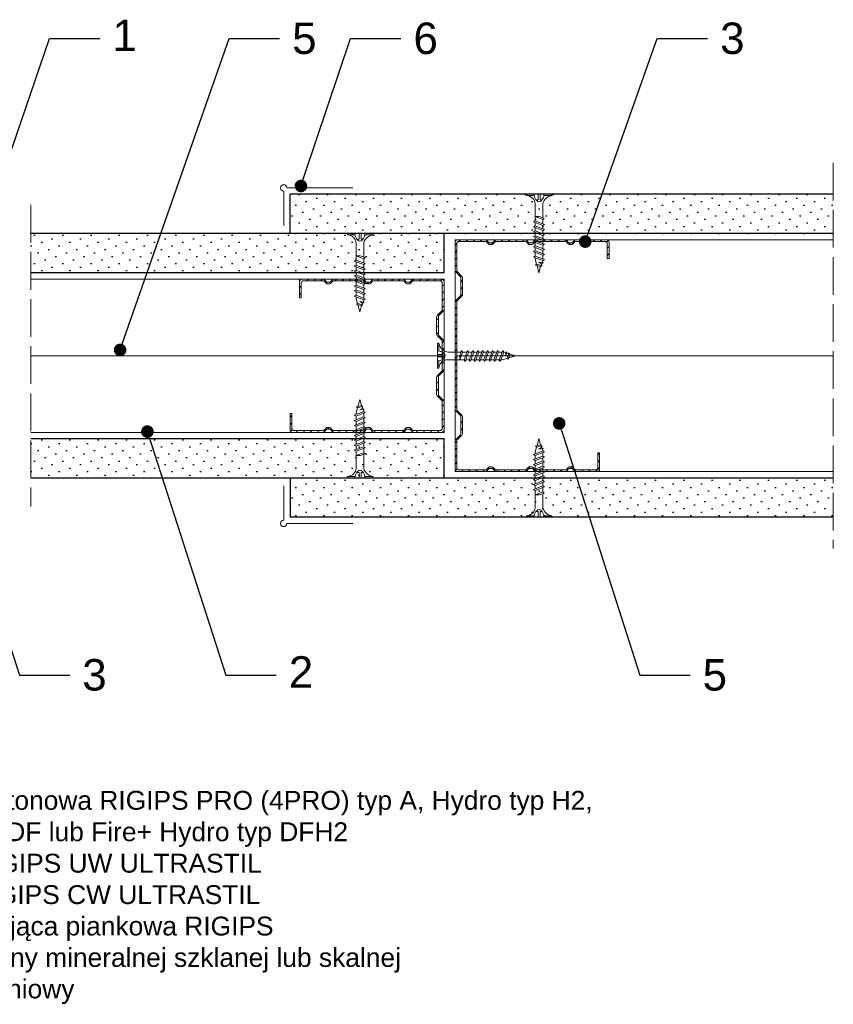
# Model space of a CAD drawing. Header units: millimetres. Extents: x 1745 to 2186, y 1249 to 1563.
# Tile 2 of 2: x 1927 to 2186, y 1249 to 1563. Entities that reach past the tile are written whole.
import ezdxf
from ezdxf import colors
from ezdxf.entities.mleader import LeaderData, LeaderLine
from ezdxf.math import Vec2, Vec3

# ---------------------------------------------------------------- set-up
doc = ezdxf.new("R2010")
doc.units = ezdxf.units.MM
doc.linetypes.add('ACAD_ISO02W100', pattern=[15, 12, -3])
for name, color, linetype, lineweight in [('_ISOVER WELNA', 7, 'BATTING', 9), ('_RIGIPS AKCESORIA', 7, 'Continuous', 18), ('_RIGIPS G-K', 7, 'Continuous', 25), ('_RIGIPS PROFIL', 7, 'Continuous', 18), ('OPISY', 7, 'Continuous', 9), ('PRZERYWANA', 7, 'ACAD_ISO02W100', 9)]:
    doc.layers.add(name, color=color, linetype=linetype, lineweight=lineweight)
doc.styles.get("Standard").update_dxf_attribs({"font": 'arial.ttf'})
doc.linetypes.add('BATTING', pattern='A,0.00254,-2.54,[134,ltypeshp.shx,S=2.54,R=0,X=-2.54,Y=0],-5.08,[134,ltypeshp.shx,S=2.54,R=180,X=2.54,Y=0],-2.54', length=10.16254)
pattern_1 = [(315, (-2e-13, -24.1), (3.367596, 1.122532), [0, -3.175])]

# ---------------------------------------------------------------- blocks, each defined once
blk = doc.blocks.new('CW 50 ULTRASTIL')
h = blk.add_hatch()
h.set_pattern_fill('ANSI31', color=256, scale=0.5, style=0)
h.paths.add_polyline_path([(28.56, 40.65, -0.198912), (28.71, 41), (30.21, 42.51, 0.198912), (30.36, 42.86), (30.36, 48.45, 0.198912), (30.21, 48.8), (28.71, 50.31, -0.198912), (28.56, 50.66), (28.56, 59.85, -0.198912), (28.71, 60.2), (30.21, 61.71, 0.198912), (30.36, 62.06), (30.36, 67.65, 0.198912), (30.21, 68), (28.71, 69.51, -0.198912), (28.56, 69.86), (28.56, 78.31, -0.414214), (29.36, 79.11), (37.68, 79.11, -0.198912), (38.04, 78.96), (38.74, 78.25, 0.198912), (39.1, 78.11), (39.68, 78.11, 0.198912), (40.04, 78.25), (40.74, 78.96, -0.198912), (41.1, 79.11), (50.38, 79.11, -0.198912), (50.74, 78.96), (51.44, 78.25, 0.198912), (51.8, 78.11), (52.38, 78.11, 0.198912), (52.74, 78.25), (53.44, 78.96, -0.198912), (53.8, 79.11), (63.08, 79.11, -0.198912), (63.44, 78.96), (64.14, 78.25, 0.198912), (64.5, 78.11), (65.08, 78.11, 0.198912), (65.44, 78.25), (66.14, 78.96, -0.198912), (66.5, 79.11), (75.66, 79.11, -0.414214), (76.46, 78.31), (76.46, 73.66), (77.01, 73.66), (77.01, 78.86, 0.414214), (76.21, 79.66), (66.5, 79.66, 0.198912), (66.14, 79.51), (65.44, 78.8, -0.198912), (65.08, 78.66), (64.5, 78.66, -0.198912), (64.14, 78.8), (63.44, 79.51, 0.198912), (63.08, 79.66), (53.8, 79.66, 0.198912), (53.44, 79.51), (52.74, 78.8, -0.198912), (52.38, 78.66), (51.8, 78.66, -0.198912), (51.44, 78.8), (50.74, 79.51, 0.198912), (50.38, 79.66), (41.1, 79.66, 0.198912), (40.74, 79.51), (40.04, 78.8, -0.198912), (39.68, 78.66), (39.1, 78.66, -0.198912), (38.74, 78.8), (38.04, 79.51, 0.198912), (37.68, 79.66), (28.81, 79.66, 0.414214), (28.01, 78.86), (28.01, 69.86, 0.198912), (28.16, 69.51), (29.66, 68, -0.198912), (29.81, 67.65), (29.81, 62.06, -0.198912), (29.66, 61.71), (28.16, 60.2, 0.198912), (28.01, 59.85), (28.01, 50.66, 0.198912), (28.16, 50.31), (29.66, 48.8, -0.198912), (29.81, 48.45), (29.81, 42.86, -0.198912), (29.66, 42.51), (28.16, 41, 0.198912), (28.01, 40.65), (28.01, 31.66, 0.414214), (28.81, 30.86), (37.68, 30.86, 0.198912), (38.04, 31), (38.74, 31.71, -0.198912), (39.1, 31.86), (39.68, 31.86, -0.198912), (40.04, 31.71), (40.74, 31, 0.198912), (41.1, 30.86), (50.38, 30.86, 0.198912), (50.74, 31), (51.44, 31.71, -0.198912), (51.8, 31.86), (52.38, 31.86, -0.198912), (52.74, 31.71), (53.44, 31, 0.198912), (53.8, 30.86), (63.08, 30.86, 0.198912), (63.44, 31), (64.14, 31.71, -0.198912), (64.5, 31.86), (65.08, 31.86, -0.198912), (65.44, 31.71), (66.14, 31, 0.198912), (66.5, 30.86), (73.21, 30.86, 0.414214), (74.01, 31.66), (74.01, 36.86), (73.46, 36.86), (73.46, 32.21, -0.414214), (72.66, 31.41), (66.5, 31.41, -0.198912), (66.14, 31.55), (65.44, 32.26, 0.198912), (65.08, 32.41), (64.5, 32.41, 0.198912), (64.14, 32.26), (63.44, 31.55, -0.198912), (63.08, 31.41), (53.8, 31.41, -0.198912), (53.44, 31.55), (52.74, 32.26, 0.198912), (52.38, 32.41), (51.8, 32.41, 0.198912), (51.44, 32.26), (50.74, 31.55, -0.198912), (50.38, 31.41), (41.1, 31.41, -0.198912), (40.74, 31.55), (40.04, 32.26, 0.198912), (39.68, 32.41), (39.1, 32.41, 0.198912), (38.74, 32.26), (38.04, 31.55, -0.198912), (37.68, 31.41), (29.36, 31.41, -0.414214), (28.56, 32.21)])
at = {"layer": '_RIGIPS PROFIL'}
for p, q in [((28.01, 78.86), (28.01, 69.86)), ((37.68, 79.66), (28.81, 79.66)), ((37.68, 79.11), (29.36, 79.11)), ((38.04, 79.51), (38.74, 78.8)), ((38.04, 78.96), (38.74, 78.25)), ((39.68, 78.66), (39.1, 78.66)), ((40.74, 79.51), (40.04, 78.8)), ((40.74, 78.96), (40.04, 78.25)), ((50.38, 79.66), (41.1, 79.66)), ((50.38, 79.11), (41.1, 79.11)), ((50.74, 79.51), (51.44, 78.8)), ((50.74, 78.96), (51.44, 78.25)), ((52.38, 78.66), (51.8, 78.66)), ((53.44, 79.51), (52.74, 78.8)), ((53.44, 78.96), (52.74, 78.25)), ((53.8, 79.66), (63.08, 79.66)), ((53.8, 79.11), (63.08, 79.11)), ((63.44, 79.51), (64.14, 78.8)), ((63.44, 78.96), (64.14, 78.25)), ((65.08, 78.66), (64.5, 78.66)), ((66.14, 79.51), (65.44, 78.8)), ((66.14, 78.96), (65.44, 78.25)), ((76.21, 79.66), (66.5, 79.66)), ((75.66, 79.11), (66.5, 79.11)), ((77.01, 73.66), (77.01, 78.86)), ((28.56, 78.31), (28.56, 69.86)), ((39.68, 78.11), (39.1, 78.11)), ((52.38, 78.11), (51.8, 78.11)), ((65.08, 78.11), (64.5, 78.11)), ((76.46, 73.66), (76.46, 78.31)), ((76.46, 73.66), (77.01, 73.66)), ((29.66, 68), (28.16, 69.51)), ((30.21, 68), (28.71, 69.51)), ((29.81, 67.65), (29.81, 62.06)), ((30.36, 67.65), (30.36, 62.06)), ((28.01, 59.85), (28.01, 50.66)), ((29.66, 61.71), (28.16, 60.2)), ((28.56, 59.85), (28.56, 50.66)), ((30.21, 61.71), (28.71, 60.2)), ((29.66, 48.8), (28.16, 50.31)), ((30.21, 48.8), (28.71, 50.31)), ((29.81, 42.86), (29.81, 48.45)), ((30.36, 42.86), (30.36, 48.45)), ((29.66, 42.51), (28.16, 41)), ((30.21, 42.51), (28.71, 41)), ((28.01, 31.66), (28.01, 40.65)), ((28.56, 32.21), (28.56, 40.65)), ((73.46, 36.86), (73.46, 32.21)), ((73.46, 36.86), (74.01, 36.86)), ((74.01, 36.86), (74.01, 31.66)), ((37.68, 31.41), (29.36, 31.41)), ((38.04, 31.55), (38.74, 32.26)), ((38.04, 31), (38.74, 31.71)), ((39.68, 32.41), (39.1, 32.41)), ((39.68, 31.86), (39.1, 31.86)), ((40.74, 31.55), (40.04, 32.26)), ((40.74, 31), (40.04, 31.71)), ((50.38, 31.41), (41.1, 31.41)), ((50.74, 31.55), (51.44, 32.26)), ((50.74, 31), (51.44, 31.71)), ((52.38, 32.41), (51.8, 32.41)), ((52.38, 31.86), (51.8, 31.86)), ((53.44, 31.55), (52.74, 32.26)), ((53.44, 31), (52.74, 31.71)), ((53.8, 31.41), (63.08, 31.41)), ((63.44, 31.55), (64.14, 32.26)), ((63.44, 31), (64.14, 31.71)), ((65.08, 32.41), (64.5, 32.41)), ((65.08, 31.86), (64.5, 31.86)), ((66.14, 31.55), (65.44, 32.26)), ((66.14, 31), (65.44, 31.71)), ((72.66, 31.41), (66.5, 31.41)), ((37.68, 30.86), (28.81, 30.86)), ((50.38, 30.86), (41.1, 30.86)), ((53.8, 30.86), (63.08, 30.86)), ((73.21, 30.86), (66.5, 30.86))]:
    blk.add_line(p, q, dxfattribs=at)
for centre, radius, start, end in [((28.81, 78.86), 0.8, 90, 180), ((29.36, 78.31), 0.8, 90, 180), ((37.68, 79.16), 0.5, 45, 90), ((37.68, 78.61), 0.5, 45, 90), ((39.1, 79.16), 0.5, 225, 270), ((39.68, 79.16), 0.5, 270, 315), ((41.1, 79.16), 0.5, 90, 135), ((41.1, 78.61), 0.5, 90, 135), ((50.38, 79.16), 0.5, 45, 90), ((50.38, 78.61), 0.5, 45, 90), ((51.8, 79.16), 0.5, 225, 270), ((52.38, 79.16), 0.5, 270, 315), ((53.8, 79.16), 0.5, 90, 135), ((53.8, 78.61), 0.5, 90, 135), ((63.08, 79.16), 0.5, 45, 90), ((63.08, 78.61), 0.5, 45, 90), ((64.5, 79.16), 0.5, 225, 270), ((65.08, 79.16), 0.5, 270, 315), ((66.5, 79.16), 0.5, 90, 135), ((66.5, 78.61), 0.5, 90, 135), ((75.66, 78.31), 0.8, 0, 90), ((76.21, 78.86), 0.8, 0, 90), ((39.1, 78.61), 0.5, 225, 270), ((39.68, 78.61), 0.5, 270, 315), ((51.8, 78.61), 0.5, 225, 270), ((52.38, 78.61), 0.5, 270, 315), ((64.5, 78.61), 0.5, 225, 270), ((65.08, 78.61), 0.5, 270, 315), ((28.51, 69.86), 0.5, 180, 225), ((29.06, 69.86), 0.5, 180, 225), ((29.31, 67.65), 0.5, 0, 45), ((29.86, 67.65), 0.5, 0, 45), ((28.51, 59.85), 0.5, 135, 180), ((29.06, 59.85), 0.5, 135, 180), ((29.31, 62.06), 0.5, 315, 0), ((29.86, 62.06), 0.5, 315, 0), ((28.51, 50.66), 0.5, 180, 225), ((29.06, 50.66), 0.5, 180, 225), ((29.31, 48.45), 0.5, 0, 45), ((29.86, 48.45), 0.5, 0, 45), ((28.51, 40.65), 0.5, 135, 180), ((29.06, 40.65), 0.5, 135, 180), ((29.31, 42.86), 0.5, 315, 0), ((29.86, 42.86), 0.5, 315, 0), ((28.81, 31.66), 0.8, 180, 270), ((29.36, 32.21), 0.8, 180, 270), ((37.68, 31.91), 0.5, 270, 315), ((39.1, 31.91), 0.5, 90, 135), ((39.1, 31.36), 0.5, 90, 135), ((39.68, 31.91), 0.5, 45, 90), ((39.68, 31.36), 0.5, 45, 90), ((41.1, 31.91), 0.5, 225, 270), ((50.38, 31.91), 0.5, 270, 315), ((51.8, 31.91), 0.5, 90, 135), ((51.8, 31.36), 0.5, 90, 135), ((52.38, 31.91), 0.5, 45, 90), ((52.38, 31.36), 0.5, 45, 90), ((53.8, 31.91), 0.5, 225, 270), ((63.08, 31.91), 0.5, 270, 315), ((64.5, 31.91), 0.5, 90, 135), ((64.5, 31.36), 0.5, 90, 135), ((65.08, 31.91), 0.5, 45, 90), ((65.08, 31.36), 0.5, 45, 90), ((66.5, 31.91), 0.5, 225, 270), ((72.66, 32.21), 0.8, 270, 0), ((73.21, 31.66), 0.8, 270, 0), ((37.68, 31.36), 0.5, 270, 315), ((41.1, 31.36), 0.5, 225, 270), ((50.38, 31.36), 0.5, 270, 315), ((53.8, 31.36), 0.5, 225, 270), ((63.08, 31.36), 0.5, 270, 315), ((66.5, 31.36), 0.5, 225, 270)]:
    blk.add_arc(centre, radius, start, end, dxfattribs=at)
blk = doc.blocks.new('TN 25')
at = {"layer": '_RIGIPS AKCESORIA'}
for p, q in [((0, -0.84), (0, 7.16)), ((0, 7.16), (0.46, 7.16)), ((0.46, 7.16), (0.46, 4.78)), ((0.46, 4.78), (0, 4.78)), ((0, 3.5), (1.77, 3.5)), ((1.77, 3.5), (1.77, 4.2)), ((3.02, 4.46), (8.47, 4.46)), ((7.12, 4.46), (7.12, 3.18)), ((8.03, 2.01), (7.12, 4.46)), ((7.12, 3.18), (7.65, 1.53)), ((8.47, 4.46), (8.79, 5)), ((9.61, 1.51), (8.47, 4.46)), ((8.79, 5), (9.93, 2.01)), ((9, 4.46), (10.1, 4.46)), ((10.1, 4.46), (10.41, 5)), ((11.23, 1.51), (10.1, 4.46)), ((10.41, 5), (11.56, 2.01)), ((10.62, 4.46), (11.67, 4.46)), ((11.67, 4.46), (11.99, 5)), ((12.81, 1.51), (11.67, 4.46)), ((11.99, 5), (13.14, 2.01)), ((12.2, 4.46), (13.21, 4.46)), ((13.21, 4.46), (13.52, 5)), ((14.34, 1.51), (13.21, 4.46)), ((13.52, 5), (14.67, 2.01)), ((13.73, 4.46), (14.8, 4.46)), ((14.8, 4.46), (15.12, 5)), ((15.94, 1.51), (14.8, 4.46)), ((15.12, 5), (16.26, 2.01)), ((15.33, 4.46), (16.42, 4.46)), ((16.42, 4.46), (16.73, 5)), ((17.55, 1.51), (16.42, 4.46)), ((16.73, 5), (17.88, 2.01)), ((16.94, 4.46), (17.99, 4.46)), ((17.99, 4.46), (18.31, 5)), ((19.13, 1.51), (17.99, 4.46)), ((18.31, 5), (19.45, 2.01)), ((18.52, 4.46), (19.68, 4.46)), ((19.68, 4.46), (20, 5)), ((20.82, 1.51), (19.68, 4.46)), ((20, 5), (21.14, 2.01)), ((20.21, 4.46), (20.7, 4.46)), ((20.7, 4.46), (22.28, 3.98)), ((21.85, 1.83), (21.67, 3.28)), ((21.67, 3.28), (22.14, 2.4)), ((22.28, 3.98), (22.56, 4.37)), ((22.7, 2.36), (22.28, 3.98)), ((22.56, 4.37), (23.03, 2.71)), ((22.71, 3.85), (25, 3.24)), ((25, 3.24), (23.03, 2.71)), ((0, 2.83), (1.77, 2.83)), ((0.46, 1.64), (0, 1.64)), ((0.46, -0.84), (0.46, 1.64)), ((1.77, 2.83), (1.77, 2.18)), ((7.49, 2.01), (3.55, 2.01)), ((7.65, 1.53), (8.03, 2.01)), ((9.41, 2.01), (8.03, 2.01)), ((9.93, 2.01), (9.61, 1.51)), ((11.04, 2.01), (9.93, 2.01)), ((11.56, 2.01), (11.23, 1.51)), ((12.61, 2.01), (11.56, 2.01)), ((13.14, 2.01), (12.81, 1.51)), ((14.15, 2.01), (13.14, 2.01)), ((14.67, 2.01), (14.34, 1.51)), ((15.74, 2.01), (14.67, 2.01)), ((16.26, 2.01), (15.94, 1.51)), ((17.36, 2.01), (16.26, 2.01)), ((17.88, 2.01), (17.55, 1.51)), ((18.93, 2.01), (17.88, 2.01)), ((19.45, 2.01), (19.13, 1.51)), ((19.45, 2.01), (20.62, 2.01)), ((21.14, 2.01), (20.82, 1.51)), ((21.14, 2.01), (21.81, 2.12)), ((22.14, 2.4), (21.85, 1.83)), ((22.7, 2.36), (22.14, 2.4)), ((23.03, 2.71), (22.7, 2.36)), ((0, -0.84), (0.46, -0.84))]:
    blk.add_line(p, q, dxfattribs=at)
for centre, major_axis, ratio, start_param, end_param in [((3.09, 7.67), (0.17, 3.2), 0.826134, 1.773653, 3.180586), ((-0.04, 0.9), (0, 3.93), 0.848176, -0.720942, -0.151112), ((1.66, 3.18), (0, 0.895), 0.848176, -1.552777, -0.720942), ((1.66, 3.18), (0, 0.895), 0.848176, 3.862535, 4.730408), ((3.37, -1.57), (0.28, 3.57), 0.832181, 0.035984, 1.430787), ((-2.73, 15.91), (0, 14.76), 0.848176, 3.399396, 3.475072), ((0.59, 4.62), (0, 2.81), 0.848176, 3.475072, 3.862535)]:
    blk.add_ellipse(centre, major_axis=major_axis, ratio=ratio, start_param=start_param, end_param=end_param, dxfattribs=at)
blk = doc.blocks.new('polnaroznik')
at = {"layer": '_RIGIPS AKCESORIA'}
for p, q in [((429.5, 44.15), (429.5, 55.15)), ((430.5, 56.15), (451.5, 56.15))]:
    blk.add_line(p, q, dxfattribs=at)
blk.add_arc((429.5, 56.15), 1, 0, 270, dxfattribs=at)
blk = doc.blocks.new('CW 75 ULTRASTIL')
h = blk.add_hatch()
h.set_pattern_fill('ANSI31', color=256, scale=0.5, style=0)
h.paths.add_polyline_path([(106.07, 103.31, -0.414214), (106.87, 104.11), (115.19, 104.11, -0.198912), (115.55, 103.96), (116.25, 103.25, 0.198912), (116.61, 103.11), (117.19, 103.11, 0.198912), (117.55, 103.25), (118.25, 103.96, -0.198912), (118.61, 104.11), (127.89, 104.11, -0.198912), (128.25, 103.96), (128.95, 103.25, 0.198912), (129.31, 103.11), (129.89, 103.11, 0.198912), (130.25, 103.25), (130.95, 103.96, -0.198912), (131.31, 104.11), (140.59, 104.11, -0.198912), (140.95, 103.96), (141.65, 103.25, 0.198912), (142.01, 103.11), (142.59, 103.11, 0.198912), (142.95, 103.25), (143.65, 103.96, -0.198912), (144.01, 104.11), (153.17, 104.11, -0.414214), (153.97, 103.31), (153.97, 98.66), (154.52, 98.66), (154.52, 103.86, 0.414214), (153.72, 104.66), (144.01, 104.66, 0.198912), (143.65, 104.51), (142.95, 103.8, -0.198912), (142.59, 103.66), (142.01, 103.66, -0.198912), (141.65, 103.8), (140.95, 104.51, 0.198912), (140.59, 104.66), (131.31, 104.66, 0.198912), (130.95, 104.51), (130.25, 103.8, -0.198912), (129.89, 103.66), (129.31, 103.66, -0.198912), (128.95, 103.8), (128.25, 104.51, 0.198912), (127.89, 104.66), (118.61, 104.66, 0.198912), (118.25, 104.51), (117.55, 103.8, -0.198912), (117.19, 103.66), (116.61, 103.66, -0.198912), (116.25, 103.8), (115.55, 104.51, 0.198912), (115.19, 104.66), (106.32, 104.66, 0.414214), (105.52, 103.86), (105.52, 94.86, 0.198912), (105.67, 94.51), (107.17, 93, -0.198912), (107.32, 92.65), (107.32, 87.06, -0.198912), (107.17, 86.71), (105.67, 85.2, 0.198912), (105.52, 84.85), (105.52, 50.66, 0.198912), (105.67, 50.31), (107.17, 48.8, -0.198912), (107.32, 48.45), (107.32, 42.86, -0.198912), (107.17, 42.51), (105.67, 41, 0.198912), (105.52, 40.65), (105.52, 31.66, 0.414214), (106.32, 30.86), (115.19, 30.86, 0.198912), (115.55, 31), (116.25, 31.71, -0.198912), (116.61, 31.86), (117.19, 31.86, -0.198912), (117.55, 31.71), (118.25, 31, 0.198912), (118.61, 30.86), (127.89, 30.86, 0.198912), (128.25, 31), (128.95, 31.71, -0.198912), (129.31, 31.86), (129.89, 31.86, -0.198912), (130.25, 31.71), (130.95, 31, 0.198912), (131.31, 30.86), (140.59, 30.86, 0.198912), (140.95, 31), (141.65, 31.71, -0.198912), (142.01, 31.86), (142.59, 31.86, -0.198912), (142.95, 31.71), (143.65, 31, 0.198912), (144.01, 30.86), (150.72, 30.86, 0.414214), (151.52, 31.66), (151.52, 36.86), (150.97, 36.86), (150.97, 32.21, -0.414214), (150.17, 31.41), (144.01, 31.41, -0.198912), (143.65, 31.55), (142.95, 32.26, 0.198912), (142.59, 32.41), (142.01, 32.41, 0.198912), (141.65, 32.26), (140.95, 31.55, -0.198912), (140.59, 31.41), (131.31, 31.41, -0.198912), (130.95, 31.55), (130.25, 32.26, 0.198912), (129.89, 32.41), (129.31, 32.41, 0.198912), (128.95, 32.26), (128.25, 31.55, -0.198912), (127.89, 31.41), (118.61, 31.41, -0.198912), (118.25, 31.55), (117.55, 32.26, 0.198912), (117.19, 32.41), (116.61, 32.41, 0.198912), (116.25, 32.26), (115.55, 31.55, -0.198912), (115.19, 31.41), (106.87, 31.41, -0.414214), (106.07, 32.21), (106.07, 40.65, -0.198912), (106.22, 41), (107.72, 42.51, 0.198912), (107.87, 42.86), (107.87, 48.45, 0.198912), (107.72, 48.8), (106.22, 50.31, -0.198912), (106.07, 50.66), (106.07, 84.85, -0.198912), (106.22, 85.2), (107.72, 86.71, 0.198912), (107.87, 87.06), (107.87, 92.65, 0.198912), (107.72, 93), (106.22, 94.51, -0.198912), (106.07, 94.86)])
at = {"layer": '_RIGIPS PROFIL'}
for p, q in [((105.52, 103.86), (105.52, 94.86)), ((115.19, 104.66), (106.32, 104.66)), ((115.19, 104.11), (106.87, 104.11)), ((115.55, 104.51), (116.25, 103.8)), ((115.55, 103.96), (116.25, 103.25)), ((117.19, 103.66), (116.61, 103.66)), ((118.25, 104.51), (117.55, 103.8)), ((118.25, 103.96), (117.55, 103.25)), ((127.89, 104.66), (118.61, 104.66)), ((127.89, 104.11), (118.61, 104.11)), ((128.25, 104.51), (128.95, 103.8)), ((128.25, 103.96), (128.95, 103.25)), ((129.89, 103.66), (129.31, 103.66)), ((130.95, 104.51), (130.25, 103.8)), ((130.95, 103.96), (130.25, 103.25)), ((131.31, 104.66), (140.59, 104.66)), ((131.31, 104.11), (140.59, 104.11)), ((140.95, 104.51), (141.65, 103.8)), ((140.95, 103.96), (141.65, 103.25)), ((142.59, 103.66), (142.01, 103.66)), ((143.65, 104.51), (142.95, 103.8)), ((143.65, 103.96), (142.95, 103.25)), ((153.72, 104.66), (144.01, 104.66)), ((153.17, 104.11), (144.01, 104.11)), ((154.52, 98.66), (154.52, 103.86)), ((106.07, 103.31), (106.07, 94.86)), ((117.19, 103.11), (116.61, 103.11)), ((129.89, 103.11), (129.31, 103.11)), ((142.59, 103.11), (142.01, 103.11)), ((153.97, 98.66), (153.97, 103.31)), ((153.97, 98.66), (154.52, 98.66)), ((107.17, 93), (105.67, 94.51)), ((107.72, 93), (106.22, 94.51)), ((107.32, 92.65), (107.32, 87.06)), ((107.87, 92.65), (107.87, 87.06)), ((105.52, 84.85), (105.52, 50.66)), ((107.17, 86.71), (105.67, 85.2)), ((106.07, 84.85), (106.07, 50.66)), ((107.72, 86.71), (106.22, 85.2)), ((107.17, 48.8), (105.67, 50.31)), ((107.72, 48.8), (106.22, 50.31)), ((107.32, 42.86), (107.32, 48.45)), ((107.87, 42.86), (107.87, 48.45)), ((107.17, 42.51), (105.67, 41)), ((107.72, 42.51), (106.22, 41)), ((105.52, 31.66), (105.52, 40.65)), ((106.07, 32.21), (106.07, 40.65)), ((150.97, 36.86), (150.97, 32.21)), ((150.97, 36.86), (151.52, 36.86)), ((151.52, 36.86), (151.52, 31.66)), ((115.19, 31.41), (106.87, 31.41)), ((115.55, 31.55), (116.25, 32.26)), ((115.55, 31), (116.25, 31.71)), ((117.19, 32.41), (116.61, 32.41)), ((117.19, 31.86), (116.61, 31.86)), ((118.25, 31.55), (117.55, 32.26)), ((118.25, 31), (117.55, 31.71)), ((127.89, 31.41), (118.61, 31.41)), ((128.25, 31.55), (128.95, 32.26)), ((128.25, 31), (128.95, 31.71)), ((129.89, 32.41), (129.31, 32.41)), ((129.89, 31.86), (129.31, 31.86)), ((130.95, 31.55), (130.25, 32.26)), ((130.95, 31), (130.25, 31.71)), ((131.31, 31.41), (140.59, 31.41)), ((140.95, 31.55), (141.65, 32.26)), ((140.95, 31), (141.65, 31.71)), ((142.59, 32.41), (142.01, 32.41)), ((142.59, 31.86), (142.01, 31.86)), ((143.65, 31.55), (142.95, 32.26)), ((143.65, 31), (142.95, 31.71)), ((150.17, 31.41), (144.01, 31.41)), ((115.19, 30.86), (106.32, 30.86)), ((127.89, 30.86), (118.61, 30.86)), ((131.31, 30.86), (140.59, 30.86)), ((150.72, 30.86), (144.01, 30.86))]:
    blk.add_line(p, q, dxfattribs=at)
for centre, radius, start, end in [((106.32, 103.86), 0.8, 90, 180), ((106.87, 103.31), 0.8, 90, 180), ((115.19, 104.16), 0.5, 45, 90), ((115.19, 103.61), 0.5, 45, 90), ((116.61, 104.16), 0.5, 225, 270), ((117.19, 104.16), 0.5, 270, 315), ((118.61, 104.16), 0.5, 90, 135), ((118.61, 103.61), 0.5, 90, 135), ((127.89, 104.16), 0.5, 45, 90), ((127.89, 103.61), 0.5, 45, 90), ((129.31, 104.16), 0.5, 225, 270), ((129.89, 104.16), 0.5, 270, 315), ((131.31, 104.16), 0.5, 90, 135), ((131.31, 103.61), 0.5, 90, 135), ((140.59, 104.16), 0.5, 45, 90), ((140.59, 103.61), 0.5, 45, 90), ((142.01, 104.16), 0.5, 225, 270), ((142.59, 104.16), 0.5, 270, 315), ((144.01, 104.16), 0.5, 90, 135), ((144.01, 103.61), 0.5, 90, 135), ((153.17, 103.31), 0.8, 0, 90), ((153.72, 103.86), 0.8, 0, 90), ((116.61, 103.61), 0.5, 225, 270), ((117.19, 103.61), 0.5, 270, 315), ((129.31, 103.61), 0.5, 225, 270), ((129.89, 103.61), 0.5, 270, 315), ((142.01, 103.61), 0.5, 225, 270), ((142.59, 103.61), 0.5, 270, 315), ((106.02, 94.86), 0.5, 180, 225), ((106.57, 94.86), 0.5, 180, 225), ((106.82, 92.65), 0.5, 0, 45), ((107.37, 92.65), 0.5, 0, 45), ((106.02, 84.85), 0.5, 135, 180), ((106.57, 84.85), 0.5, 135, 180), ((106.82, 87.06), 0.5, 315, 0), ((107.37, 87.06), 0.5, 315, 0), ((106.02, 50.66), 0.5, 180, 225), ((106.57, 50.66), 0.5, 180, 225), ((106.82, 48.45), 0.5, 0, 45), ((107.37, 48.45), 0.5, 0, 45), ((106.02, 40.65), 0.5, 135, 180), ((106.57, 40.65), 0.5, 135, 180), ((106.82, 42.86), 0.5, 315, 0), ((107.37, 42.86), 0.5, 315, 0), ((106.32, 31.66), 0.8, 180, 270), ((106.87, 32.21), 0.8, 180, 270), ((115.19, 31.91), 0.5, 270, 315), ((116.61, 31.91), 0.5, 90, 135), ((116.61, 31.36), 0.5, 90, 135), ((117.19, 31.91), 0.5, 45, 90), ((117.19, 31.36), 0.5, 45, 90), ((118.61, 31.91), 0.5, 225, 270), ((127.89, 31.91), 0.5, 270, 315), ((129.31, 31.91), 0.5, 90, 135), ((129.31, 31.36), 0.5, 90, 135), ((129.89, 31.91), 0.5, 45, 90), ((129.89, 31.36), 0.5, 45, 90), ((131.31, 31.91), 0.5, 225, 270), ((140.59, 31.91), 0.5, 270, 315), ((142.01, 31.91), 0.5, 90, 135), ((142.01, 31.36), 0.5, 90, 135), ((142.59, 31.91), 0.5, 45, 90), ((142.59, 31.36), 0.5, 45, 90), ((144.01, 31.91), 0.5, 225, 270), ((150.17, 32.21), 0.8, 270, 0), ((150.72, 31.66), 0.8, 270, 0), ((115.19, 31.36), 0.5, 270, 315), ((118.61, 31.36), 0.5, 225, 270), ((127.89, 31.36), 0.5, 270, 315), ((131.31, 31.36), 0.5, 225, 270), ((140.59, 31.36), 0.5, 270, 315), ((144.01, 31.36), 0.5, 225, 270)]:
    blk.add_arc(centre, radius, start, end, dxfattribs=at)
blk = doc.blocks.new('_Dot')
at = {"color": 0, "linetype": 'ByBlock', "lineweight": -2}
blk.add_line((-0.5, 0), (-1, 0), dxfattribs=at)
at = {"color": 0, "linetype": 'ByBlock', "const_width": 0.5}
blk.add_lwpolyline([(-0.25, 0, 1), (0.25, 0, 1)], format="xyb", close=True, dxfattribs=at)

msp = doc.modelspace()

# ---------------------------------------------------------------- hatches: boundary and pattern name
at = {"layer": '_RIGIPS G-K'}
h = msp.add_hatch(dxfattribs=at)
h.set_pattern_fill('DOTS', color=256, scale=2, angle=315, style=0)
h.set_pattern_definition(pattern_1)
h.paths.add_polyline_path([(2185.982, 1507.175), (2013.128, 1507.175), (2013.128, 1494.675), (2185.982, 1494.675)])
h = msp.add_hatch(dxfattribs=at)
h.set_pattern_fill('DOTS', color=256, scale=2, angle=315, style=0)
h.paths.add_polyline_path([(2062.128, 1494.675), (1930.628, 1494.675), (1930.628, 1482.175), (2062.128, 1482.175)])
h = msp.add_hatch(dxfattribs=at)
h.set_pattern_fill('DOTS', color=256, scale=2, angle=315, style=0)
h.paths.add_polyline_path([(2062.128, 1429.375), (1930.628, 1429.375), (1930.628, 1416.875), (2062.128, 1416.875)])
h = msp.add_hatch(dxfattribs=at)
h.set_pattern_fill('DOTS', color=256, scale=2, angle=315, style=0)
h.set_pattern_definition(pattern_1)
h.paths.add_polyline_path([(2185.982, 1404.375), (2013.128, 1404.375), (2013.128, 1416.875), (2185.982, 1416.875)])

# ---------------------------------------------------------------- linework, layer by layer
at = {"layer": '_ISOVER WELNA', "ltscale": 2.4}
msp.add_line((2061.578, 1455.775), (1930.628, 1455.775), dxfattribs=at)
at = {"layer": '_ISOVER WELNA', "ltscale": 3.6}
msp.add_line((2185.982, 1455.775), (2066.178, 1455.775), dxfattribs=at)
at = {"layer": '_RIGIPS G-K'}
for p, q in [((2185.982, 1507.175), (2013.128, 1507.175)), ((2013.128, 1494.675), (2013.128, 1507.175)), ((2185.982, 1494.675), (1930.628, 1494.675)), ((2062.128, 1482.175), (2062.128, 1494.675)), ((2062.128, 1482.175), (1930.628, 1482.175)), ((1930.628, 1429.375), (2062.128, 1429.375)), ((2062.128, 1416.875), (2062.128, 1429.375)), ((1930.628, 1416.875), (2185.982, 1416.875)), ((2013.128, 1416.875), (2013.128, 1404.375)), ((2185.982, 1404.375), (2013.128, 1404.375))]:
    msp.add_line(p, q, dxfattribs=at)
at = {"layer": '_RIGIPS PROFIL'}
for p, q in [((2185.982, 1492.675), (2065.628, 1492.675)), ((2065.628, 1492.675), (2065.628, 1418.875)), ((1930.628, 1480.175), (2062.128, 1480.175)), ((2062.128, 1431.375), (2062.128, 1480.175)), ((1930.628, 1431.375), (2062.128, 1431.375)), ((2185.982, 1418.875), (2065.628, 1418.875))]:
    msp.add_line(p, q, dxfattribs=at)
at = {"layer": 'PRZERYWANA'}
for p, q in [((2185.982, 1517.175), (2185.982, 1394.375)), ((1930.628, 1503.775), (1930.628, 1407.775))]:
    msp.add_line(p, q, dxfattribs=at)

# ---------------------------------------------------------------- block references
at = {"layer": '_RIGIPS AKCESORIA'}
msp.add_blockref('polnaroznik', (1581.627, 1453.025), dxfattribs=at)
at = {"layer": '_RIGIPS AKCESORIA', "xscale": -1}
for name, p, rotation in [('TN 25', (2095.573, 1507.175), 90), ('TN 25', (2038.592, 1494.675), 90), ('TN 25', (2060.026, 1458.94), 180), ('polnaroznik', (1581.627, 1458.525), 180)]:
    msp.add_blockref(name, p, dxfattribs=dict(at, rotation=rotation))
at = {"layer": '_RIGIPS AKCESORIA', "rotation": 90}
for p in [(2038.592, 1416.875), (2095.573, 1404.375)]:
    msp.add_blockref('TN 25', p, dxfattribs=at)
at = {"layer": '_RIGIPS PROFIL'}
msp.add_blockref('CW 75 ULTRASTIL', (1960.108, 1388.018), dxfattribs=at)
at = {"layer": '_RIGIPS PROFIL', "rotation": 180}
msp.add_blockref('CW 50 ULTRASTIL', (2090.138, 1511.033), dxfattribs=at)

# ---------------------------------------------------------------- texts
at = {"insert": (1847.652, 1317.256), "char_height": 6, "width": 265.40238, "attachment_point": 1}
msp.add_mtext('1. Płyta gipsowo-kartonowa RIGIPS PRO (4PRO) typ A, Hydro typ H2, Fire typ F, Fire+ typ DF lub Fire+ Hydro typ DFH2\\P2. Profil poziomy RIGIPS UW ULTRASTIL\\P3. Profil pionowy RIGIPS CW ULTRASTIL\\P4. Taśma uszczelniająca piankowa RIGIPS\\P5. Wypełnienie z wełny mineralnej szklanej lub skalnej\\P6. Półnarożnik aluminiowy', dxfattribs=at)

# ---------------------------------------------------------------- leaders
at = {"layer": 'OPISY'}
ml = msp.add_multileader_mtext('Standard', dxfattribs=at)
ml.set_content('1', color=256)
ml.set_leader_properties()
ml.set_arrow_properties(name='DOT')
ml.build(insert=Vec2(0, 0))
ctx = ml.context
ctx.base_point, ctx.char_height, ctx.landing_gap_size, ctx.plane_origin = Vec3(1952.588, 1556.704), 10, 4, Vec3(1759.999, 1700.364)
notes = []
notes.append((ctx, [(0, (1, 1, 0), (1936.588, 1556.704), (1, 0), 16, [(0, [(1913.795, 1489.992)], 0, [])])]))
ctx.mtext.insert, ctx.mtext.flow_direction = Vec3(1956.588, 1562.704), 5
ml = msp.add_multileader_mtext('Standard', dxfattribs=at)
ml.set_content('5', color=256)
ml.set_leader_properties()
ml.set_arrow_properties(name='DOT')
ml.build(insert=Vec2(0, 0))
ctx = ml.context
ctx.base_point, ctx.char_height, ctx.landing_gap_size, ctx.plane_origin = Vec3(2009.809, 1556.704), 10, 4, Vec3(1817.22, 1700.364)
notes.append((ctx, [(0, (1, 1, 0), (1993.809, 1556.704), (1, 0), 16, [(0, [(1959.082, 1457.602)], 0, [])])]))
ctx.mtext.insert, ctx.mtext.flow_direction = Vec3(2013.809, 1561.79), 5
ml = msp.add_multileader_mtext('Standard', dxfattribs=at)
ml.set_content('6', color=256)
ml.set_leader_properties()
ml.set_arrow_properties(name='DOT')
ml.build(insert=Vec2(0, 0))
ctx = ml.context
ctx.base_point, ctx.char_height, ctx.landing_gap_size, ctx.plane_origin = Vec3(2048.411, 1556.704), 10, 4, Vec3(1855.823, 1700.364)
notes.append((ctx, [(0, (1, 1, 0), (2032.411, 1556.704), (1, 0), 16, [(0, [(2016.604, 1509.785)], 0, [])])]))
ctx.mtext.insert, ctx.mtext.flow_direction = Vec3(2052.411, 1561.79), 5
ml = msp.add_multileader_mtext('Standard', dxfattribs=at)
ml.set_content('3', color=256)
ml.set_leader_properties()
ml.set_arrow_properties(name='DOT')
ml.build(insert=Vec2(0, 0))
ctx = ml.context
ctx.base_point, ctx.char_height, ctx.landing_gap_size, ctx.plane_origin = Vec3(2145.981, 1556.704), 10, 4, Vec3(1953.392, 1700.364)
notes.append((ctx, [(0, (1, 1, 0), (2129.981, 1556.704), (1, 0), 16, [(0, [(2107.043, 1492.075)], 0, [])])]))
ctx.mtext.insert, ctx.mtext.flow_direction = Vec3(2149.981, 1561.793), 5
ml = msp.add_multileader_mtext('Standard', dxfattribs=at)
ml.set_content('5', color=256)
ml.set_leader_properties()
ml.set_arrow_properties(name='DOT')
ml.build(insert=Vec2(0, 0))
ctx = ml.context
ctx.base_point, ctx.char_height, ctx.landing_gap_size, ctx.plane_origin = Vec3(2140.409, 1354.115), 10, 4, Vec3(1947.82, 1210.456)
notes.append((ctx, [(0, (1, 1, 0), (2124.409, 1354.115), (1, 0), 16, [(0, [(2098.772, 1434.225)], 0, [])])]))
ctx.mtext.insert, ctx.mtext.flow_direction = Vec3(2144.409, 1359.2), 5
ml = msp.add_multileader_mtext('Standard', dxfattribs=at)
ml.set_content('3', color=256)
ml.set_leader_properties()
ml.set_arrow_properties(name='DOT')
ml.build(insert=Vec2(0, 0))
ctx = ml.context
ctx.base_point, ctx.char_height, ctx.landing_gap_size, ctx.plane_origin = Vec3(1943.031, 1354.115), 10, 4, Vec3(1750.443, 1210.456)
notes.append((ctx, [(0, (1, 1, 0), (1927.031, 1354.115), (1, 0), 16, [(0, [(1902.027, 1431.618)], 0, [])])]))
ctx.mtext.insert, ctx.mtext.flow_direction = Vec3(1947.031, 1359.204), 5
ml = msp.add_multileader_mtext('Standard', dxfattribs=at)
ml.set_content('2', color=256)
ml.set_leader_properties()
ml.set_arrow_properties(name='DOT')
ml.build(insert=Vec2(0, 0))
ctx = ml.context
ctx.base_point, ctx.char_height, ctx.landing_gap_size, ctx.plane_origin = Vec3(2008.754, 1354.115), 10, 4, Vec3(1816.165, 1210.456)
notes.append((ctx, [(0, (1, 1, 0), (1992.754, 1354.115), (1, 0), 16, [(0, [(1967.749, 1431.618)], 0, [])])]))
ctx.mtext.insert, ctx.mtext.flow_direction = Vec3(2012.754, 1360.115), 5
for ctx, leaders in notes:
    for number, flags, end, landing, length, lines in leaders:
        leader = LeaderData()
        leader.index, (leader.has_last_leader_line, leader.has_dogleg_vector, leader.attachment_direction) = number, flags
        leader.last_leader_point, leader.dogleg_vector, leader.dogleg_length = Vec3(end), Vec3(landing), length
        for number, points, colour, breaks in lines:
            line = LeaderLine()
            line.index, line.vertices, line.color, line.breaks = number, Vec3.list(points), colors.encode_raw_color(colour), breaks
            leader.lines.append(line)
        ctx.leaders.append(leader)

doc.saveas('drawing.dxf')
